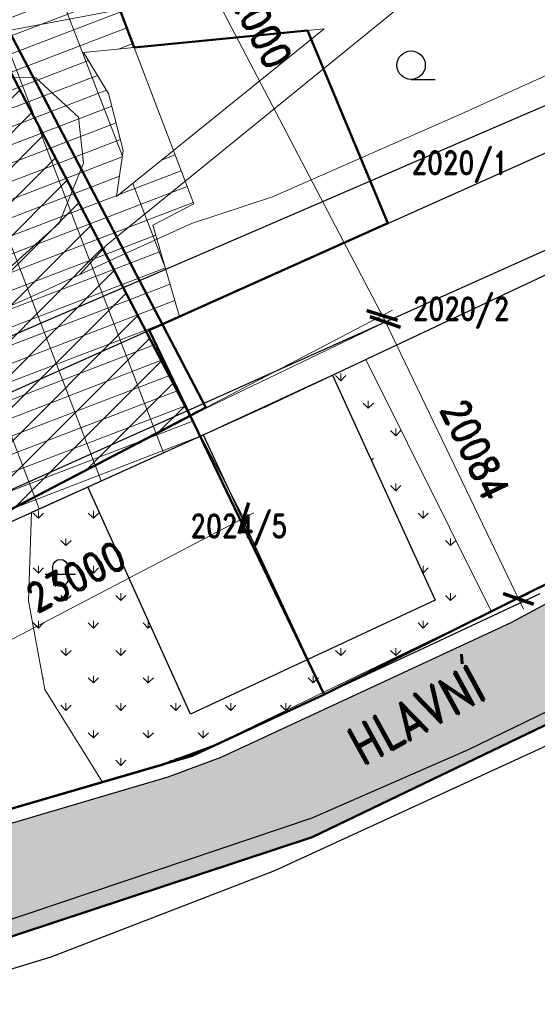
# Model space of a CAD drawing. Header units: millimetres. Extents: x -156521 to 298750130, y -256155368 to 337239.
# Tile 53 of 74: x 221493 to 255314, y 119086 to 183460. Entities that reach past the tile are written whole.
import ezdxf
from ezdxf.lldxf.tags import DXFTag

# ---------------------------------------------------------------- set-up
doc = ezdxf.new("R2010")
doc.units = ezdxf.units.MM
for name, color, linetype in [('IN_C_CARKOVANA', 7, 'DASHED'), ('IN_HELP', 6, 'Continuous'), ('IN_TEXT', 7, 'Continuous'), ('KATASTR', 116, 'Continuous')]:
    doc.layers.add(name, color=color, linetype=linetype)
for name, color, linetype, lineweight in [('IN_C_OSA', 6, 'DASHDOT', 18), ('IN_C_TENKA', 7, 'Continuous', 18), ('IN_KOTY', 4, 'Continuous', 13), ('IN_SRAFY', 8, 'Continuous', 9)]:
    doc.layers.add(name, color=color, linetype=linetype, lineweight=lineweight)
doc.styles.add('Koty', font='romand.shx', dxfattribs={"width": 0.8})
doc.styles.add('ROMAND', font='romand.shx', dxfattribs={"width": 0.85})
tags = doc.linetypes.add('DASHDOT', pattern=[0.5, 0.25, -0.125, 0, -0.125]).pattern_tags.tags
tags[10:11] = [DXFTag(74, 4), DXFTag(75, 0), DXFTag(340, '0'), DXFTag(46, 0.0), DXFTag(50, 0.0), DXFTag(44, 0.0), DXFTag(45, 0.0)]
tags[8:9] = [DXFTag(74, 4), DXFTag(75, 0), DXFTag(340, '0'), DXFTag(46, 0.0), DXFTag(50, 0.0), DXFTag(44, 0.0), DXFTag(45, 0.0)]
tags[6:7] = [DXFTag(74, 4), DXFTag(75, 0), DXFTag(340, '0'), DXFTag(46, 0.0), DXFTag(50, 0.0), DXFTag(44, 0.0), DXFTag(45, 0.0)]
tags[4:5] = [DXFTag(74, 4), DXFTag(75, 0), DXFTag(340, '0'), DXFTag(46, 0.0), DXFTag(50, 0.0), DXFTag(44, 0.0), DXFTag(45, 0.0)]
tags = doc.linetypes.add('DASHED', pattern=[4.5, 3, -1.5]).pattern_tags.tags
tags[6:7] = [DXFTag(74, 4), DXFTag(75, 0), DXFTag(340, '0'), DXFTag(46, 0.0), DXFTag(50, 0.0), DXFTag(44, 0.0), DXFTag(45, 0.0)]
tags[4:5] = [DXFTag(74, 4), DXFTag(75, 0), DXFTag(340, '0'), DXFTag(46, 0.0), DXFTag(50, 0.0), DXFTag(44, 0.0), DXFTag(45, 0.0)]
tags = doc.linetypes.add('DOT2', pattern=[0.875, 0.125, -0.75]).pattern_tags.tags
tags[6:7] = [DXFTag(74, 4), DXFTag(75, 0), DXFTag(340, '0'), DXFTag(46, 0.0), DXFTag(50, 0.0), DXFTag(44, 0.0), DXFTag(45, 0.0)]
tags[4:5] = [DXFTag(74, 4), DXFTag(75, 0), DXFTag(340, '0'), DXFTag(46, 0.0), DXFTag(50, 0.0), DXFTag(44, 0.0), DXFTag(45, 0.0)]
tags = doc.linetypes.add('TEČKOVANÁ', pattern=[4.7625, 0, -4.7625]).pattern_tags.tags
tags[6:7] = [DXFTag(74, 4), DXFTag(75, 0), DXFTag(340, '0'), DXFTag(46, 0.0), DXFTag(50, 0.0), DXFTag(44, 0.0), DXFTag(45, 0.0)]
tags[4:5] = [DXFTag(74, 4), DXFTag(75, 0), DXFTag(340, '0'), DXFTag(46, 0.0), DXFTag(50, 0.0), DXFTag(44, 0.0), DXFTag(45, 0.0)]
doc.dimstyles.new('IP 1_100', dxfattribs={"dimscale": 100, "dimtxt": 2.5, "dimasz": 2, "dimexe": 1, "dimexo": 1, "dimgap": 1, "dimtad": 1, "dimtoh": 1, "dimdec": 0, "dimzin": 0, "dimdsep": 46, "dimtxsty": 'ROMAND', "dimblk": 'ARCHTICK', "dimcen": 0.09, "dimclrt": 7, "dimadec": 0, "dimazin": 0, "dimtfac": 1, "dimtdec": 4, "dimtofl": 0, "dimtmove": 2, "dimatfit": 3, "dimfxl": 1, "dimtolj": 1, "dimtzin": 0, "dimarcsym": 0})

# ---------------------------------------------------------------- blocks, each defined once
blk = doc.blocks.new('_ArchTick')
at = {"color": 0, "linetype": 'ByBlock', "lineweight": 13, "transparency": 33554687, "const_width": 0.15}
blk.add_lwpolyline([(-0.5, -0.5), (0.5, 0.5)], dxfattribs=at)
blk = doc.blocks.new('*143')
at = {"layer": 'IN_KOTY', "ltscale": 700, "transparency": 16777216}
for p, q in [((213849, 195144), (226394, 201697)), ((225382, 202015), (245524, 163459)), ((233297, 157917), (245842, 164471))]:
    blk.add_line(p, q, dxfattribs=at)
at = {"layer": 'IN_KOTY', "ltscale": 700, "transparency": 16777216, "xscale": 1500, "yscale": 1500, "zscale": 1500}
for p, rotation in [((225729, 201350), 117.5828555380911), ((245177, 164123), 297.5828555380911)]:
    blk.add_blockref('_ArchTick', p, dxfattribs=dict(at, rotation=rotation))
at = {"layer": 'IN_KOTY', "color": 7, "ltscale": 700, "transparency": 16777216, "insert": (236949, 183518), "char_height": 1875, "width": 6096.2, "attachment_point": 5, "rotation": 297.58286, "style": 'ROMAND'}
blk.add_mtext('\\A1;42000', dxfattribs=at)
blk = doc.blocks.new('*144')
at = {"layer": 'IN_KOTY', "ltscale": 700, "transparency": 16777216}
for p, q in [((232979, 156905), (236482, 150201)), ((236799, 151213), (215084, 139869)), ((212593, 146255), (216096, 139551))]:
    blk.add_line(p, q, dxfattribs=at)
at = {"layer": 'IN_KOTY', "ltscale": 700, "transparency": 16777216, "xscale": 1500, "yscale": 1500, "zscale": 1500}
for p, rotation in [((236134, 150866), 27.58285553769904), ((215748, 140216), 207.582855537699)]:
    blk.add_blockref('_ArchTick', p, dxfattribs=dict(at, rotation=rotation))
at = {"layer": 'IN_KOTY', "color": 7, "ltscale": 700, "transparency": 16777216, "insert": (225160, 147037), "char_height": 1875, "width": 6059.17, "attachment_point": 5, "rotation": 27.58286, "style": 'ROMAND'}
blk.add_mtext('\\A1;23000', dxfattribs=at)
blk = doc.blocks.new('*159')
at = {"layer": 'IN_KOTY', "ltscale": 700, "transparency": 16777216}
for p, q in [((245058, 164371), (254404, 144916)), ((233308, 157895), (246059, 164020)), ((242005, 139791), (254755, 145916))]:
    blk.add_line(p, q, dxfattribs=at)
at = {"layer": 'IN_KOTY', "ltscale": 700, "transparency": 16777216, "xscale": 1500, "yscale": 1500, "zscale": 1500}
for p, rotation in [((245383, 163695), 115.6586952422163), ((254079, 145592), 295.6586952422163)]:
    blk.add_blockref('_ArchTick', p, dxfattribs=dict(at, rotation=rotation))
at = {"layer": 'IN_KOTY', "color": 7, "ltscale": 700, "transparency": 16777216, "insert": (251252, 155374), "char_height": 1875, "width": 6058.1, "attachment_point": 5, "rotation": 295.6587, "style": 'ROMAND'}
blk.add_mtext('\\A1;20084', dxfattribs=at)

msp = doc.modelspace()

# ---------------------------------------------------------------- hatches: boundary and pattern name
at = {"layer": 'IN_SRAFY', "transparency": 33554687}
h = msp.add_hatch(dxfattribs=at)
h.set_pattern_fill('GRATE', color=8, scale=1400, angle=21, style=0, pattern_type=2)
h.paths.add_polyline_path([(219517.78501, 150013.39788), (223561.17726, 151837.77549), (233279.23008, 156222.55858), (232700.58416, 157427.11747), (232470.72, 157905.6224), (231127.05843, 160702.7034), (230302.85528, 162418.43525), (229944.8139, 163163.76487), (230912.24945, 163596.93061), (231132.22065, 163695.42191), (231413.50742, 163821.36704), (231752.75164, 163973.2624), (231936.64494, 164055.59995), (231909.3879, 164149.29462), (231851.76739, 164347.36216), (231788.42441, 164565.10043), (231720.11516, 164799.90998), (231647.65515, 165048.98758), (231647.65515, 165048.98758), (231614.66294, 165162.39662), (231581.10987, 165277.73358), (231547.07363, 165394.7314), (231512.63304, 165513.1192), (231477.86782, 165632.62285), (231442.85848, 165752.96566), (231407.68608, 165873.86899), (231372.43205, 165995.05292), (231201.6052, 166582.26149), (231040.18953, 167137.11961), (231034.28876, 167157.4032), (230897.07774, 167629.05907), (230780.15414, 168030.97798), (230695.86028, 168320.73383), (230648.84006, 168482.36344), (230641.68392, 168506.9623), (214184.63876, 168506.9623), (214775.4215, 168482.36344), (215344.19669, 168320.73383), (215859.62941, 168030.97798), (216293.32348, 167629.05907), (216607.85922, 167157.4032), (216621.38585, 167137.11961), (216825.74293, 166582.26149), (216895.13629, 165995.05292), (216892.21986, 165873.86899), (216883.47733, 165752.96566), (216868.92893, 165632.62285), (216848.60834, 165513.1192), (216822.56263, 165394.7314), (216790.8521, 165277.73358), (216753.55016, 165162.39662), (216710.74319, 165048.98758), (216710.74319, 165048.98758), (216593.59103, 164799.90998), (216449.96391, 164565.10043), (216281.57649, 164347.36216), (216090.43904, 164149.29462), (215977.81014, 164055.59995), (215878.83344, 163973.2624), (215649.28589, 163821.36704), (215404.53683, 163695.42191), (215147.50816, 163596.93061), (215286.87207, 163163.76487), (215526.66954, 162418.43525), (216078.67787, 160702.7034), (216978.59239, 157905.6224), (217132.54343, 157427.11747), (217520.09032, 156222.55858), (218930.82171, 151837.77549)])
h.paths.add_polyline_path([(213604.39583, 168393.17522), (214184.63876, 168506.9623), (213567.78672, 168506.9623)])
h.paths.add_polyline_path([(213567.78672, 168506.9623), (230641.68392, 168506.9623), (230581.73075, 168713.04824), (213501.48198, 168713.04824)])
h.paths.add_polyline_path([(213501.48198, 168713.04824), (227155.26471, 168713.04824), (231065.21856, 171893.49327), (212478.22643, 171893.49327)])
h.paths.add_polyline_path([(227155.26471, 168713.04824), (230581.73075, 168713.04824), (230466.98546, 169107.47934), (230202.41629, 170016.92234), (232861.07799, 171427.61157), (232300.9195, 172898.64039), (230492.4761, 171427.61157), (228758.21258, 170016.92234), (227640.16773, 169107.47934)])
h.paths.add_polyline_path([(212478.22643, 171893.49327), (227820.97779, 171893.49327), (227866.73312, 172213.57338), (228253.10073, 174916.39731), (227609.96771, 177428.82043), (227302.42469, 178630.24872), (226622.54725, 179738.79974), (225660.34916, 181307.67908), (228974.09311, 181635.19892), (228751.90521, 182224.05619), (228740.97632, 182253.02064), (228035.7382, 184122.08993), (227106.93405, 186583.66886), (221329.65833, 201894.99174), (220417.87765, 204311.45393), (209390.48017, 201894.99174), (218169.22992, 186583.66886), (218049.67957, 184122.08993), (217958.90536, 182253.02064), (217976.60934, 182224.05619), (218336.53736, 181635.19892), (218536.72776, 181307.67908), (219495.676, 179738.79974), (220173.25714, 178630.24872), (220907.60777, 177428.82043), (216797.1787, 174916.39731), (212375.24595, 172213.57338)])
h.paths.add_polyline_path([(227820.97779, 171893.49327), (231065.21856, 171893.49327), (232300.9195, 172898.64039), (231539.11767, 174899.20353), (229064.3703, 172898.64039)])
h.paths.add_polyline_path([(209390.48017, 201894.99174), (220417.87765, 204311.45393), (219358.61387, 207118.7857), (214001.61499, 204311.45393)])
h = msp.add_hatch(dxfattribs=at)
h.set_pattern_fill('ANSI31', color=12, scale=500, style=0, pattern_type=2)
h.paths.add_polyline_path([(212246.10345, 146920.2343), (232631.97337, 157569.94358), (206682.62698, 157569.94358)])
h.paths.add_polyline_path([(206682.62698, 157569.94358), (232631.97337, 157569.94358), (218748.15464, 184146.60546), (192798.80825, 184146.60546)])
h.paths.add_polyline_path([(192798.80825, 184146.60546), (218748.15464, 184146.60546), (213184.67817, 194796.31473)])
h = msp.add_hatch(dxfattribs=at)
h.set_pattern_fill('DOTS', color=256, scale=200, style=0, pattern_type=2)
h.paths.add_polyline_path([(84946.83872, 13253.84034), (94572.45104, 13253.84034), (106057.64652, 42889.27239), (96531.40918, 42889.27239)])
h.paths.add_polyline_path([(96531.40918, 42889.27239), (97651.62678, 42889.27239), (96722.13296, 43377.17842)])
h.paths.add_polyline_path([(97651.62678, 42889.27239), (106057.64652, 42889.27239), (116484.33056, 69793.41059), (121463.65326, 82641.63594), (131230.84702, 89641.82986), (140878.84142, 96556.59304), (157777.56626, 102811.9968), (157777.56626, 102811.9968), (169244.80037, 107056.82474), (145425.44741, 107056.82474), (135662.50623, 102811.9968), (135662.50623, 102811.9968), (126853.50764, 96556.59304), (117115.98447, 89641.82986), (113637.42258, 82641.63594), (107252.83561, 69793.41059)])
h.paths.add_polyline_path([(145425.44741, 107056.82474), (145425.44741, 107056.82474), (145425.44741, 107056.82474)])
h.paths.add_polyline_path([(145425.44741, 107056.82474), (169244.80037, 107056.82474), (172050.77716, 108095.51364), (175515.51006, 108344.5729), (149319.42434, 108344.5729), (148566.30268, 108095.51364)])
h.paths.add_polyline_path([(149319.42434, 108344.5729), (175515.51006, 108344.5729), (176285.57837, 108612.21484), (176646.74792, 112342.01754), (185391.77035, 114677.98658), (188562.74567, 115525.01702), (211702.19603, 120464.83847), (216954.45944, 122199.84809), (216954.45944, 122199.84809), (216954.45944, 122199.84809), (240608.03764, 130013.4672), (248746.58036, 133928.68442), (251434.11588, 135221.57993), (269725.44931, 144021.01076), (271371.99438, 144813.11592), (273544.2458, 145935.38447), (280874.16485, 149722.30232), (264179.9855, 149722.30232), (257137.47597, 145935.38447), (255050.39953, 144813.11592), (253577.32609, 144021.01076), (234637.33262, 135221.57993), (231174.69417, 133928.68442), (217926.13035, 130013.4672), (191485.90354, 122199.84809), (191485.90354, 122199.84809), (191485.90354, 122199.84809), (186177.19084, 120464.83847), (171062.52375, 115525.01702), (168470.81406, 114677.98658), (161407.1584, 112342.01754), (150128.73751, 108612.21484)])
h.paths.add_polyline_path([(264179.9855, 149722.30232), (265883.58361, 149722.30232), (265499.1015, 150431.62105)])
h.paths.add_polyline_path([(265883.58361, 149722.30232), (280874.16485, 149722.30232), (282247.11486, 150431.62105), (283620.06487, 151140.93978), (283899.82315, 151285.47366), (314772.0807, 167235.26822), (296215.67813, 167235.26822), (265381.26532, 151285.47366), (265114.61939, 151140.93978), (265499.1015, 150431.62105)])
h.paths.add_polyline_path([(314772.0807, 167235.26822), (314772.0807, 167235.26822), (314772.0807, 167235.26822)])
h.paths.add_polyline_path([(296215.67813, 167235.26822), (314772.0807, 167235.26822), (315663.37572, 167448.95458), (327612.8868, 170313.8281), (334801.81829, 170634.79776), (302331.34725, 170634.79776), (301756.82086, 170313.8281), (296628.78022, 167448.95458)])
h.paths.add_polyline_path([(364756.41583, 168994.4364), (364756.41583, 169786.47764), (364756.41583, 170218.52846), (347970.21675, 170218.52846), (354226.51683, 169786.47764)])
h.paths.add_polyline_path([(347970.21675, 170218.52846), (347970.21675, 170218.52846), (347970.21675, 170218.52846)])
h.paths.add_polyline_path([(347970.21675, 170218.52846), (364756.41583, 170218.52846), (364756.41583, 170634.79776), (334801.81829, 170634.79776)])
h.paths.add_polyline_path([(302331.34725, 170634.79776), (364756.41583, 170634.79776), (364756.41583, 174021.50729), (308393.45922, 174021.50729)])
h.paths.add_polyline_path([(308393.45922, 174021.50729), (313769.98437, 174021.50729), (317502.6213, 175714.86206), (317564.85637, 175726.17017), (323892.94532, 176875.98383), (327960.43396, 177615.04646), (318115.7199, 177615.04646), (315505.56495, 176875.98383), (311444.7564, 175726.17017), (311424.51521, 175714.86206)])
h.paths.add_polyline_path([(313769.98437, 174021.50729), (364756.41583, 174021.50729), (364756.41583, 175714.86206), (364756.41583, 176875.98383), (364756.41583, 177546.61644), (327583.82403, 177546.61644), (323892.94532, 176875.98383), (317502.6213, 175714.86206)])
h.paths.add_polyline_path([(327583.82403, 177546.61644), (330368.58273, 177546.61644), (330368.58273, 177615.04646), (327960.43396, 177615.04646)])
h.paths.add_polyline_path([(338947.15416, 177546.61644), (364756.41583, 177546.61644), (364756.41583, 177615.04646), (364756.41583, 179397.61149), (339473.76445, 180582.33073), (338947.15416, 180582.33073), (338947.15416, 179397.61149), (338947.15416, 177615.04646)])
h.paths.add_polyline_path([(318115.7199, 177615.04646), (330368.58273, 177615.04646), (330368.58273, 178838.83507), (330368.58273, 180088.98614), (322437.78653, 178838.83507)])
h.paths.add_polyline_path([(333498.2968, 180582.33073), (339473.76445, 180582.33073), (334867.56824, 180798.17238)])
h = msp.add_hatch(dxfattribs=at)
h.set_pattern_fill('GRASS', color=74, scale=100, style=0, pattern_type=2)
h.paths.add_polyline_path([(226912.10865, 133614.67106), (230794.25759, 134746.82907), (234014.27143, 135926.80814), (238402.82476, 138050.58471), (224143.74887, 138050.58471), (225469.15286, 135926.80814), (226205.55281, 134746.82907)])
h.paths.add_polyline_path([(224143.74887, 138050.58471), (232653.26908, 138050.58471), (231925.06288, 139664.51775), (229312.86965, 145453.95619), (228885.88673, 146400.28409), (222109.17785, 146400.28409), (222077.8854, 145453.95619), (223136.52743, 139664.51775)])
h.paths.add_polyline_path([(232653.26908, 138050.58471), (238402.82476, 138050.58471), (241328.53361, 139466.43896), (240295.68682, 141616.5013), (235687.7062, 139466.43896)])
h.paths.add_polyline_path([(241329.89828, 139467.09937), (245796.19491, 141628.49868), (252307.09384, 144779.35354), (251941.58715, 145513.84614), (244625.13341, 160216.39834), (244114.18153, 161243.16582), (241935.8705, 160216.39834), (248648.41649, 145513.84614), (247074.2632, 144779.35354), (240321.39941, 141628.49868)])
h.paths.add_polyline_path([(222109.17785, 146400.28409), (224147.16686, 146400.28409), (223970.41369, 146434.06616), (223816.87437, 146527.92027), (223706.2139, 146669.82577), (223652.60542, 146841.60774), (223652.60542, 147641.17916), (223678.88828, 147834.25364), (223777.05688, 148002.57318), (223932.16594, 148120.51266), (224120.60151, 148170.11686), (222167.70133, 148170.11686), (222166.06105, 148120.51266), (222162.16112, 148002.57318), (222156.59526, 147834.25364), (222150.21082, 147641.17916), (222123.7712, 146841.60774), (222118.09085, 146669.82577), (222113.39842, 146527.92027), (222110.29493, 146434.06616)])
h.paths.add_polyline_path([(224147.16686, 146400.28409), (228885.88673, 146400.28409), (228872.07249, 146430.90079), (228830.97083, 146521.99493), (228767.84598, 146661.89938), (228690.78282, 146832.69548), (228298.49834, 147702.12077), (228213.47625, 147890.55634), (228143.49108, 148045.6654), (228099.19743, 148143.834), (228087.33861, 148170.11686), (224120.60151, 148170.11686), (224313.67599, 148143.834), (224481.99553, 148045.6654), (224599.93501, 147890.55634), (224649.53921, 147702.12077), (224649.53921, 146832.69548), (224592.86819, 146661.89938), (224479.68843, 146521.99493), (224324.49574, 146430.90079)])
h.paths.add_polyline_path([(222167.70133, 148170.11686), (228087.33861, 148170.11686), (226695.40998, 151255.06672), (225946.81988, 152914.17687), (222269.7121, 151255.06672)])

# ---------------------------------------------------------------- linework, layer by layer
at = {"layer": 'IN_C_CARKOVANA', "color": 244, "linetype": 'DASHED', "lineweight": 50, "ltscale": 1000, "transparency": 33554687}
msp.add_lwpolyline([(213184.67817, 194796.31473), (232631.97337, 157569.94358), (212246.10345, 146920.2343), (192798.80825, 184146.60546)], close=True, dxfattribs=at)
at = {"layer": 'IN_C_OSA', "transparency": 33554687}
for p, q in [((230806.68226, 163549.66328), (233652.11966, 158102.87454)), ((233652.11966, 158102.87454), (232631.97337, 157569.94358))]:
    msp.add_line(p, q, dxfattribs=at)
at = {"layer": 'IN_C_TENKA', "color": 165, "lineweight": 50, "transparency": 33554687}
msp.add_lwpolyline([(17876.26353, 149263.26634), (53344.92755, 178808.37482), (65681.64135, 186883.2816), (166552.33213, 240125.31177), (166552.33213, 240125.31177), (169175.60696, 230043.43365), (166866.98472, 228020.51858), (167304.95616, 226525.1107), (194105.573, 239966.81564), (199252.94404, 229703.77835), (221511.94779, 240867.66172), (225124.71416, 240065.53697), (237769.4597, 216766.97745), (219358.61387, 207118.7857), (228974.09311, 181635.19892), (240291.69419, 182753.79438), (245551.71493, 170151.69791), (229944.8139, 163163.76487), (241386.82939, 139345.08549), (232761.45768, 135320.52714), (187770.89119, 122199.84809), (165230.95185, 114527.06848)], dxfattribs=at)
at = {"layer": 'IN_C_TENKA', "color": 3, "linetype": 'DOT2', "lineweight": 20, "ltscale": 500, "transparency": 33554687}
for points in [[(228974.09311, 181635.19892), (232861.07799, 171427.61157), (230202.41629, 170016.92234), (231936.64494, 164055.59995), (229944.8139, 163163.76487), (233279.23008, 156222.55858), (219517.78501, 150013.39788), (212375.24595, 172213.57338), (209426.54353, 177037.7736), (217958.90536, 182253.02064), (218169.22992, 186583.66886), (209390.48017, 201894.99174), (219358.61387, 207118.7857), (228974.09311, 181635.19892)], [(233279.23008, 156222.55858), (244114.18153, 161243.16582), (252307.09384, 144779.35354), (232761.45768, 135320.52714), (226912.10865, 133614.67106), (223136.52743, 139664.51775), (222077.8854, 145453.95619), (222269.7121, 151255.06672)]]:
    msp.add_lwpolyline(points, close=True, dxfattribs=at)
at = {"layer": 'IN_C_TENKA', "color": 8, "lineweight": 50, "transparency": 33554687}
for points in [[(84946.83872, 13253.84034), (106436.57396, 69699.1078), (116405.97998, 89990.66087), (134821.84109, 103851.95046), (145435.55742, 108419.95984), (191139.26437, 123182.17276), (230794.25759, 134746.82907), (234231.19872, 136006.30148), (241386.82939, 139345.08549), (265381.26532, 151285.47366), (296628.78022, 167448.95458), (311444.7564, 175726.17017), (322437.78653, 178838.83507), (334867.56824, 180798.17238), (364756.41583, 179397.61149)], [(95997.14034, 13253.84034), (122317.566, 81652.22922), (141633.52262, 95830.36936), (172766.27335, 107389.0589), (185185.07434, 111705.28898), (240608.03764, 130013.4672), (271371.99438, 144813.11592), (314772.0807, 167235.26822), (327612.8868, 170313.8281), (347970.21675, 170218.52846), (364756.41583, 168994.4364)]]:
    msp.add_lwpolyline(points, dxfattribs=at)
at = {"layer": 'IN_HELP', "linetype": 'DASHED', "lineweight": 50, "ltscale": 1000, "transparency": 33554687}
msp.add_lwpolyline([(214204.82446, 195329.2457), (233652.11966, 158102.87454), (213266.24974, 147453.16527), (193818.95454, 184679.53642)], close=True, dxfattribs=at)
at = {"layer": 'KATASTR', "transparency": 33554687}
for p, q in [((188459.70198, 148782.61539), (303731.49318, 198532.82704)), ((171723.44444, 137095.35891), (303731.49318, 196201.48155)), ((247068.32576, 179557.0465), (248641.44401, 179557.0465)), ((237572.42429, 158159.64677), (266849.22168, 171959.54168)), ((211665.03026, 148581.64245), (261852.2999, 171072.85049)), ((241935.8705, 160216.39834), (248648.41649, 145513.84614)), ((215381.67164, 148147.18453), (237572.42429, 158159.64677)), ((233471.41801, 156309.27372), (241386.82939, 139345.08549)), ((232653.26908, 138050.58471), (225946.81988, 152914.17687)), ((265499.1015, 150431.62105), (253577.32609, 144021.01076)), ((248648.41649, 145513.84614), (240321.39941, 141628.49868)), ((247924.77425, 142395.66017), (255511.05706, 145935.38447)), ((250815.24254, 135746.25737), (270996.49465, 145583.46225)), ((253577.32609, 144021.01076), (234637.33262, 135221.57993)), ((238153.16745, 127835.92083), (272051.47198, 143419.152)), ((232761.45768, 135320.52714), (247924.77425, 142395.66017)), ((240321.39941, 141628.49868), (232653.26908, 138050.58471)), ((187770.89119, 122199.84809), (232761.45768, 135320.52714)), ((234637.33262, 135221.57993), (231174.69417, 133928.68442)), ((240608.03764, 131286.19797), (250815.24254, 135746.25737)), ((231174.69417, 133928.68442), (191485.90354, 122199.84809)), ((213683.99338, 122199.84809), (240608.03764, 131286.19797)), ((223550.32289, 122199.84809), (238153.16745, 127835.92083)), ((176182.16137, 107544.22611), (223550.32289, 122199.84809))]:
    msp.add_line(p, q, dxfattribs=at)
at = {"layer": 'KATASTR', "linetype": 'TEČKOVANÁ', "lineweight": 20, "ltscale": 200, "transparency": 33554687}
for p, q in [((216386.147, 181923.95553), (228071.30175, 184128.80033)), ((227155.26471, 168713.04824), (246570.32736, 184505.69996)), ((241389.69099, 182862.31687), (225660.34916, 181307.67908)), ((241389.69099, 182862.31687), (227820.97779, 171893.49327)), ((261869.74954, 182536.99842), (250367.04918, 177294.17209)), ((225660.34916, 181307.67908), (227302.42469, 178630.24872)), ((219253.02638, 179745.63962), (222546.10213, 179652.81343)), ((222546.10213, 179652.81343), (225330.7348, 177088.25856)), ((227302.42469, 178630.24872), (228253.10073, 174916.39731)), ((225330.7348, 177088.25856), (225658.3411, 174087.17948)), ((250367.04918, 177294.17209), (238019.94646, 171880.52788)), ((228253.10073, 174916.39731), (227820.97779, 171893.49327)), ((225658.3411, 174087.17948), (224074.91761, 170158.4989)), ((238019.94646, 171880.52788), (232729.2434, 170143.67063)), ((224074.91761, 170158.4989), (220362.07405, 166830.02666)), ((232729.2434, 170143.67063), (227932.95492, 167946.80693)), ((227155.26471, 168713.04824), (225429.81942, 166800.2855)), ((227932.95492, 167946.80693), (222926.68393, 165653.76408)), ((222926.68393, 165653.76408), (192101.10952, 152176.64576))]:
    msp.add_line(p, q, dxfattribs=at)
at = {"layer": 'KATASTR', "transparency": 33554687}
msp.add_lwpolyline([(223652.60542, 147702.12077, -0.9407375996), (224649.53921, 147702.12077), (224649.53921, 146832.69548, -0.8764223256), (223652.60542, 146841.60774), (223652.60542, 147702.12077)], format="xyb", dxfattribs=at)
msp.add_lwpolyline([(223153.88562, 147203.90677), (225147.75321, 147203.90677)], dxfattribs=at)
msp.add_circle((247068.32576, 180486.01246), 928.96595, dxfattribs=at)

# ---------------------------------------------------------------- texts
at = {"layer": 'IN_TEXT', "transparency": 33554687, "insert": (242669.45369, 136827.94345), "char_height": 2500, "width": 15598.1238374, "attachment_point": 1, "rotation": 28.7075133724, "style": 'Koty'}
msp.add_mtext('HLAVNÍ', dxfattribs=at)
at = {"layer": 'KATASTR', "transparency": 33554687, "char_height": 1500, "attachment_point": 1, "style": 'Koty'}
for s, insert, width in [('2020/1', (247086.25303, 174854.76655), 4809.9187938), ('2020/2', (247174.57418, 165306.22511), 5025.4683916), ('2024/5', (232643.92305, 151107.74255), 486.76591)]:
    msp.add_mtext(s, dxfattribs=dict(at, insert=insert, width=width))

# ---------------------------------------------------------------- dimensions: what is measured, and where the dimension line sits
at = {"layer": 'IN_KOTY', "ltscale": 700, "transparency": 33554687}
dim = msp.add_linear_dim(base=(245176.74554, 164123.41307), p1=(213184.67817, 194796.31473), p2=(232631.97337, 157569.94358), angle=117.5828555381, dimstyle='IP 1_100', override={"dimscale": 750, "dimtxt": 2.5, "dimasz": 2, "dimexe": 1, "dimexo": 1, "dimgap": 1, "dimtad": 1, "dimtih": 0, "dimdec": 0, "dimlfac": 1, "dimzin": 0, "dimlunit": 2, "dimpost": '', "dimtxsty": 'ROMAND', "dimblk": 'ArchTick', "dimse1": 0, "dimse2": 0, "dimsd2": 0, "dimclrd": 0, "dimclre": 0, "dimclrt": 7, "dimaunit": 0, "dimadec": 0, "dimazin": 0, "dimtol": 0, "dimtp": 0, "dimtm": 0, "dimtmove": 2}, dxfattribs=at)
dim.commit()
dim.dimension.update_dxf_attribs({"geometry": '*143', "text_midpoint": (236948.80035, 183517.96318)})
for p2, distance, picture, middle in [((241328.53361, 139466.43896), 14145.43861, '*159', (251251.89674, 155374.00223)), ((212246.10345, 146920.2343), 7563.88503, '*144', (225159.98589, 147036.60108))]:
    dim = msp.add_aligned_dim(p1=(232631.97337, 157569.94358), p2=p2, distance=distance, dimstyle='IP 1_100', override={"dimscale": 750, "dimtxt": 2.5, "dimasz": 2, "dimexe": 1, "dimexo": 1, "dimgap": 1, "dimtad": 1, "dimtih": 0, "dimdec": 0, "dimlfac": 1, "dimzin": 0, "dimlunit": 2, "dimpost": '', "dimtxsty": 'ROMAND', "dimblk": 'ArchTick', "dimse1": 0, "dimse2": 0, "dimsd2": 0, "dimclrd": 0, "dimclre": 0, "dimclrt": 7, "dimaunit": 0, "dimadec": 0, "dimazin": 0, "dimtol": 0, "dimtp": 0, "dimtm": 0, "dimtmove": 2}, dxfattribs=at)
    dim.commit()
    dim.dimension.update_dxf_attribs({"geometry": picture, "text_midpoint": middle})

doc.saveas('drawing.dxf')
